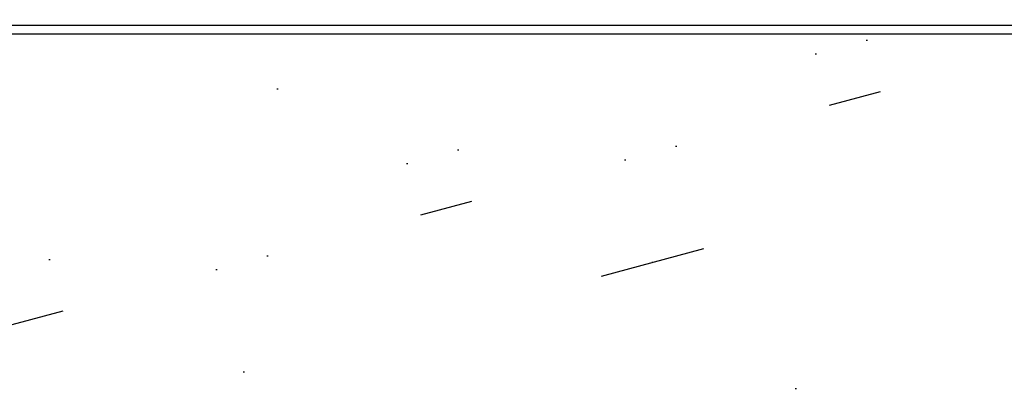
# Model space of a CAD drawing. Header units: millimetres. Extents: x 83969 to 163860, y -22594 to 4849.
# Tile 71 of 108: x 163442.23 to 163445.94, y -21347.99 to -21346.58. Entities that reach past the tile are written whole.
import ezdxf

# ---------------------------------------------------------------- set-up
doc = ezdxf.new("R2010")
doc.units = ezdxf.units.MM
doc.layers.get('0').update_dxf_attribs({"color": 251, "lineweight": 0})
doc.layers.add('! PT Opisy Legenda 2', color=7, linetype='Continuous')

# ---------------------------------------------------------------- blocks, each defined once
blk = doc.blocks.new('Panel QuickNet na 4 sloty_1U')
at = {"color": 0}
blk.add_line((2.222499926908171, 1.631873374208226e-07), (46.67249992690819, 1.631873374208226e-07), dxfattribs=at)
blk = doc.blocks.new('Panel zaślepiający 2U')
h = blk.add_hatch()
h.set_pattern_fill('GROUT', color=256, scale=0.25, angle=15, style=0)
h.set_pattern_definition([(15, (-221.187624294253, -203.5279369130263), (-0.3507189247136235, 2.535626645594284), [0.3175, -2.2225]), (15, (-221.1274679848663, -202.5257175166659), (-0.6574003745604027, 2.453451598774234), [0, -2.54]), (15, (-221.8009871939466, -203.6922870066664), (0.2626439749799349, 2.699976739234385), [0, -2.54]), (15, (-222.2940374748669, -201.8521983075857), (1.796051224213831, 3.110851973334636), [0.635, -4.445]), (15, (-220.0430735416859, -202.8925552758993), (-0.6574003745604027, 2.453451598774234), [0, -2.54]), (15, (-220.5742613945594, -203.3635868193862), (-0.04403747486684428, 2.617801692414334), [0, -2.54]), (15, (-220.3497549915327, -202.9747303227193), (-0.6574003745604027, 2.453451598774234), [0, -2.54]), (15, (-221.9873560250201, -201.7700232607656), (-0.6574003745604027, 2.453451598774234), [0, -2.54])])
h.paths.add_polyline_path([(46.67249973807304, 6.476403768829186e-08), (48.89499973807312, 6.476403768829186e-08), (48.89499973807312, 4.445000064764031), (48.89500005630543, 8.889999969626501), (46.67250005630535, 8.889999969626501), (46.67250005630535, 8.578849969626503, -0.9999999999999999), (46.36135005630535, 8.578849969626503), (46.36135005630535, 8.802988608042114), (2.533650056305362, 8.802988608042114), (2.533650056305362, 8.578849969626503, -0.9999999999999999), (2.222500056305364, 8.578849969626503), (2.222500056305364, 8.889999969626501), (5.630533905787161e-08, 8.889999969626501), (5.630533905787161e-08, 4.444999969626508), (-2.619269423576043e-07, 6.476403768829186e-08), (2.222499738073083, 6.476403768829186e-08), (2.222499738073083, 0.3111500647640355, -0.9999999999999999), (2.53364973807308, 0.3111500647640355), (2.53364973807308, 0.03924461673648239), (46.36134973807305, 0.03924461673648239), (46.36134973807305, 0.3111500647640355, -0.9999999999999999), (46.67249973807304, 0.3111500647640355)])
blk.add_line((46.36135005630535, 8.802988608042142), (2.533650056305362, 8.802988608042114))

msp = doc.modelspace()

# ---------------------------------------------------------------- block references
at = {"layer": '! PT Opisy Legenda 2', "xscale": 0.6288110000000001, "yscale": 0.6288110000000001, "zscale": 0.6288110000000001}
for name, p in [('Panel QuickNet na 4 sloty_1U', (163433.5296105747, -21346.60113977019)), ('Panel zaślepiający 2U', (163433.5187035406, -21352.17092112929))]:
    msp.add_blockref(name, p, dxfattribs=at)

doc.saveas('drawing.dxf')
